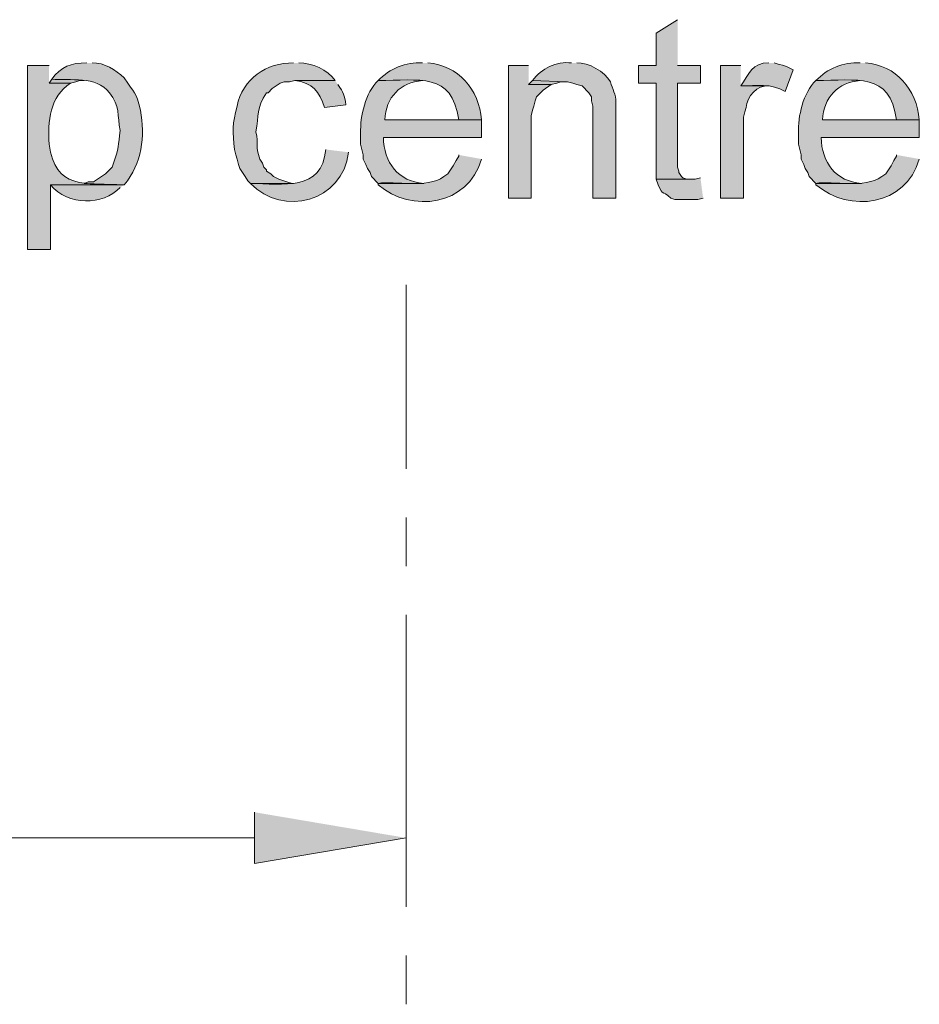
# Model space of a CAD drawing. Header units: inches. Extents: x 1352 to 2050, y -1711 to -1289.
# Tile 28 of 256: x 1444 to 1458, y -1428 to -1413. Entities that reach past the tile are written whole.
import ezdxf

# ---------------------------------------------------------------- set-up
doc = ezdxf.new("R2010")
doc.units = ezdxf.units.IN
doc.header["$MEASUREMENT"] = 0
doc.layers.add('图层 1', color=7, linetype='Continuous')

# ---------------------------------------------------------------- blocks, each defined once
blk = doc.blocks.new('block 5')
at = {"layer": '图层 1', "true_color": 0x221814}
for points in [[(1454.276, -1412.523), (1453.94, -1412.734), (1453.94, -1413.242), (1453.667, -1413.242), (1453.667, -1413.518), (1453.94, -1413.518), (1453.94, -1415.02), (1454.466, -1415.02), (1454.423, -1415.02), (1454.36, -1414.999), (1454.339, -1414.978), (1454.297, -1414.914), (1454.297, -1414.893), (1454.276, -1414.83), (1454.276, -1413.518), (1454.634, -1413.518), (1454.634, -1413.242), (1454.276, -1413.242)], [(1451.943, -1413.242), (1451.628, -1413.242), (1451.628, -1415.317), (1451.985, -1415.317), (1451.985, -1414.025), (1452.006, -1413.941), (1452.027, -1413.877), (1452.048, -1413.793), (1452.069, -1413.729), (1452.174, -1413.623), (1452.3, -1413.539), (1451.943, -1413.539)], [(1444.48, -1413.454), (1444.438, -1413.518), (1444.775, -1413.518), (1444.859, -1413.496), (1444.922, -1413.475), (1444.985, -1413.475)], [(1452.006, -1413.475), (1451.943, -1413.539), (1452.3, -1413.539), (1452.384, -1413.517), (1452.447, -1413.496), (1452.531, -1413.496)], [(1447.655, -1424.926), (1447.655, -1425.73), (1450.03, -1425.328)]]:
    blk.add_hatch(color=250, dxfattribs=at).paths.add_polyline_path(points)
h = blk.add_hatch(color=250, dxfattribs=at)
edge = h.paths.add_edge_path()
edge.add_spline(control_points=[(1450.282, -1413.2), (1450.021, -1413.178), (1449.768, -1413.29), (1449.588, -1413.475), (1450.232, -1413.478), (1450.745, -1413.333), (1450.85, -1414.089), (1450.85, -1414.089), (1449.694, -1414.089), (1449.694, -1414.089), (1449.694, -1414.089), (1451.207, -1414.089), (1451.207, -1414.089), (1451.172, -1413.615), (1450.841, -1413.231), (1450.366, -1413.2)], knot_values=[0, 0, 0, 0, 0.352778, 0.352778, 0.352778, 0.705556, 0.705556, 0.705556, 1.058333, 1.058333, 1.058333, 1.411111, 1.411111, 1.411111, 1.763889, 1.763889, 1.763889, 1.763889], degree=3, periodic=0)
edge.add_line((1450.366, -1413.2), (1450.282, -1413.2))
h = blk.add_hatch(color=250, dxfattribs=at)
edge = h.paths.add_edge_path()
edge.add_spline(control_points=[(1452.616, -1413.2), (1452.38, -1413.166), (1452.142, -1413.288), (1452.006, -1413.475), (1452.006, -1413.475), (1452.531, -1413.496), (1452.531, -1413.496), (1452.531, -1413.496), (1452.553, -1413.496), (1452.553, -1413.496), (1452.553, -1413.496), (1452.637, -1413.517), (1452.637, -1413.517), (1452.637, -1413.517), (1452.7, -1413.539), (1452.7, -1413.539), (1452.7, -1413.539), (1452.784, -1413.56), (1452.784, -1413.56), (1452.784, -1413.56), (1452.889, -1413.665), (1452.889, -1413.665), (1452.889, -1413.665), (1452.931, -1413.729), (1452.931, -1413.729), (1452.931, -1413.729), (1452.931, -1413.793), (1452.931, -1413.793), (1452.931, -1413.793), (1452.952, -1413.878), (1452.952, -1413.878), (1452.952, -1413.878), (1452.952, -1415.317), (1452.952, -1415.317), (1452.952, -1415.317), (1453.309, -1415.317), (1453.309, -1415.317), (1453.309, -1415.317), (1453.309, -1413.813), (1453.309, -1413.813), (1453.317, -1413.696), (1453.252, -1413.607), (1453.225, -1413.496), (1453.145, -1413.335), (1452.874, -1413.191), (1452.7, -1413.2)], knot_values=[0, 0, 0, 0, 0.352778, 0.352778, 0.352778, 0.705556, 0.705556, 0.705556, 1.058333, 1.058333, 1.058333, 1.411111, 1.411111, 1.411111, 1.763889, 1.763889, 1.763889, 2.116667, 2.116667, 2.116667, 2.469444, 2.469444, 2.469444, 2.822222, 2.822222, 2.822222, 3.175, 3.175, 3.175, 3.527778, 3.527778, 3.527778, 3.880556, 3.880556, 3.880556, 4.233333, 4.233333, 4.233333, 4.586111, 4.586111, 4.586111, 4.938889, 4.938889, 4.938889, 5.291667, 5.291667, 5.291667, 5.291667], degree=3, periodic=0)
edge.add_line((1452.7, -1413.2), (1452.616, -1413.2))
h = blk.add_hatch(color=250, dxfattribs=at)
edge = h.paths.add_edge_path()
edge.add_spline(control_points=[(1457.135, -1413.2), (1456.874, -1413.178), (1456.621, -1413.29), (1456.442, -1413.475), (1457.085, -1413.478), (1457.598, -1413.333), (1457.703, -1414.089), (1457.703, -1414.089), (1456.547, -1414.089), (1456.547, -1414.089), (1456.547, -1414.089), (1458.06, -1414.089), (1458.06, -1414.089), (1458.025, -1413.615), (1457.694, -1413.231), (1457.219, -1413.2)], knot_values=[0, 0, 0, 0, 0.352778, 0.352778, 0.352778, 0.705556, 0.705556, 0.705556, 1.058333, 1.058333, 1.058333, 1.411111, 1.411111, 1.411111, 1.763889, 1.763889, 1.763889, 1.763889], degree=3, periodic=0)
edge.add_line((1457.219, -1413.2), (1457.135, -1413.2))
h = blk.add_hatch(color=250, dxfattribs=at)
edge = h.paths.add_edge_path()
edge.add_spline(control_points=[(1444.438, -1413.242), (1444.438, -1413.242), (1444.102, -1413.242), (1444.102, -1413.242), (1444.102, -1413.242), (1444.102, -1416.121), (1444.102, -1416.121), (1444.102, -1416.121), (1444.459, -1416.121), (1444.459, -1416.121), (1444.459, -1416.121), (1444.459, -1415.105), (1444.459, -1415.105), (1444.459, -1415.105), (1445.615, -1415.105), (1445.615, -1415.105), (1444.988, -1415.087), (1444.534, -1415.179), (1444.438, -1414.47), (1444.416, -1414.121), (1444.45, -1413.719), (1444.775, -1413.518), (1444.775, -1413.518), (1444.438, -1413.518), (1444.438, -1413.518)], knot_values=[0, 0, 0, 0, 0.352778, 0.352778, 0.352778, 0.705556, 0.705556, 0.705556, 1.058333, 1.058333, 1.058333, 1.411111, 1.411111, 1.411111, 1.763889, 1.763889, 1.763889, 2.116667, 2.116667, 2.116667, 2.469444, 2.469444, 2.469444, 2.822222, 2.822222, 2.822222, 2.822222], degree=3, periodic=0)
edge.add_line((1444.438, -1413.518), (1444.438, -1413.242))
h = blk.add_hatch(color=250, dxfattribs=at)
edge = h.paths.add_edge_path()
edge.add_spline(control_points=[(1445.027, -1413.2), (1444.785, -1413.196), (1444.622, -1413.258), (1444.48, -1413.454), (1444.771, -1413.483), (1445.169, -1413.391), (1445.384, -1413.665), (1445.554, -1413.88), (1445.5, -1414.014), (1445.552, -1414.258), (1445.523, -1414.479), (1445.527, -1414.55), (1445.447, -1414.766), (1445.447, -1414.766), (1445.426, -1414.83), (1445.426, -1414.83), (1445.426, -1414.83), (1445.321, -1414.936), (1445.321, -1414.936), (1445.321, -1414.936), (1445.132, -1415.062), (1445.132, -1415.062), (1445.132, -1415.062), (1445.048, -1415.062), (1445.048, -1415.062), (1445.048, -1415.062), (1444.985, -1415.084), (1444.985, -1415.084), (1444.985, -1415.084), (1445.615, -1415.105), (1445.615, -1415.105), (1445.889, -1414.779), (1445.947, -1414.345), (1445.868, -1413.941), (1445.799, -1413.633), (1445.776, -1413.693), (1445.615, -1413.433), (1445.48, -1413.311), (1445.302, -1413.192), (1445.111, -1413.2)], knot_values=[0, 0, 0, 0, 0.352778, 0.352778, 0.352778, 0.705556, 0.705556, 0.705556, 1.058333, 1.058333, 1.058333, 1.411111, 1.411111, 1.411111, 1.763889, 1.763889, 1.763889, 2.116667, 2.116667, 2.116667, 2.469444, 2.469444, 2.469444, 2.822222, 2.822222, 2.822222, 3.175, 3.175, 3.175, 3.527778, 3.527778, 3.527778, 3.880556, 3.880556, 3.880556, 4.233333, 4.233333, 4.233333, 4.586111, 4.586111, 4.586111, 4.586111], degree=3, periodic=0)
edge.add_line((1445.111, -1413.2), (1445.027, -1413.2))
h = blk.add_hatch(color=250, dxfattribs=at)
edge = h.paths.add_edge_path()
edge.add_spline(control_points=[(1448.264, -1413.2), (1447.844, -1413.191), (1447.464, -1413.447), (1447.381, -1413.878), (1447.306, -1414.148), (1447.309, -1414.281), (1447.339, -1414.554), (1447.339, -1414.554), (1447.36, -1414.639), (1447.36, -1414.639), (1447.36, -1414.639), (1447.381, -1414.703), (1447.381, -1414.703), (1447.381, -1414.703), (1447.402, -1414.788), (1447.402, -1414.788), (1447.402, -1414.788), (1447.423, -1414.851), (1447.423, -1414.851), (1447.423, -1414.851), (1447.465, -1414.914), (1447.465, -1414.914), (1447.465, -1414.914), (1447.508, -1414.978), (1447.508, -1414.978), (1447.508, -1414.978), (1447.55, -1415.042), (1447.55, -1415.042), (1447.55, -1415.042), (1447.591, -1415.084), (1447.591, -1415.084), (1447.591, -1415.084), (1448.264, -1415.084), (1448.264, -1415.084), (1448.264, -1415.084), (1448.243, -1415.084), (1448.243, -1415.084), (1448.243, -1415.084), (1448.159, -1415.062), (1448.159, -1415.062), (1448.159, -1415.062), (1448.033, -1415.02), (1448.033, -1415.02), (1448.033, -1415.02), (1447.949, -1414.978), (1447.949, -1414.978), (1447.949, -1414.978), (1447.907, -1414.936), (1447.907, -1414.936), (1447.907, -1414.936), (1447.844, -1414.893), (1447.844, -1414.893), (1447.844, -1414.893), (1447.844, -1414.872), (1447.844, -1414.872), (1447.844, -1414.872), (1447.802, -1414.83), (1447.802, -1414.83), (1447.802, -1414.83), (1447.781, -1414.766), (1447.781, -1414.766), (1447.781, -1414.766), (1447.739, -1414.703), (1447.739, -1414.703), (1447.653, -1414.491), (1447.732, -1414.472), (1447.676, -1414.28), (1447.721, -1414.013), (1447.681, -1413.914), (1447.844, -1413.665), (1447.844, -1413.665), (1447.865, -1413.665), (1447.865, -1413.665), (1447.865, -1413.665), (1447.928, -1413.602), (1447.928, -1413.602), (1447.928, -1413.602), (1448.054, -1413.517), (1448.054, -1413.517), (1448.054, -1413.517), (1448.117, -1413.496), (1448.117, -1413.496), (1448.117, -1413.496), (1448.201, -1413.496), (1448.201, -1413.496), (1448.201, -1413.496), (1448.285, -1413.475), (1448.285, -1413.475), (1448.285, -1413.475), (1448.916, -1413.475), (1448.916, -1413.475), (1448.802, -1413.306), (1448.55, -1413.193), (1448.348, -1413.2)], knot_values=[0, 0, 0, 0, 0.352778, 0.352778, 0.352778, 0.705556, 0.705556, 0.705556, 1.058333, 1.058333, 1.058333, 1.411111, 1.411111, 1.411111, 1.763889, 1.763889, 1.763889, 2.116667, 2.116667, 2.116667, 2.469444, 2.469444, 2.469444, 2.822222, 2.822222, 2.822222, 3.175, 3.175, 3.175, 3.527778, 3.527778, 3.527778, 3.880556, 3.880556, 3.880556, 4.233333, 4.233333, 4.233333, 4.586111, 4.586111, 4.586111, 4.938889, 4.938889, 4.938889, 5.291667, 5.291667, 5.291667, 5.644444, 5.644444, 5.644444, 5.997222, 5.997222, 5.997222, 6.35, 6.35, 6.35, 6.702778, 6.702778, 6.702778, 7.055556, 7.055556, 7.055556, 7.408333, 7.408333, 7.408333, 7.761111, 7.761111, 7.761111, 8.113889, 8.113889, 8.113889, 8.466667, 8.466667, 8.466667, 8.819444, 8.819444, 8.819444, 9.172222, 9.172222, 9.172222, 9.525, 9.525, 9.525, 9.877778, 9.877778, 9.877778, 10.230556, 10.230556, 10.230556, 10.583333, 10.583333, 10.583333, 10.936111, 10.936111, 10.936111, 10.936111], degree=3, periodic=0)
edge.add_line((1448.348, -1413.2), (1448.264, -1413.2))
h = blk.add_hatch(color=250, dxfattribs=at)
edge = h.paths.add_edge_path()
edge.add_spline(control_points=[(1455.264, -1413.242), (1455.264, -1413.242), (1454.949, -1413.242), (1454.949, -1413.242), (1454.949, -1413.242), (1454.949, -1415.317), (1454.949, -1415.317), (1454.949, -1415.317), (1455.306, -1415.317), (1455.306, -1415.317), (1455.306, -1415.317), (1455.306, -1414.047), (1455.306, -1414.047), (1455.306, -1414.047), (1455.328, -1413.962), (1455.328, -1413.962), (1455.328, -1413.962), (1455.348, -1413.899), (1455.348, -1413.899), (1455.364, -1413.72), (1455.518, -1413.539), (1455.706, -1413.56), (1455.706, -1413.56), (1455.264, -1413.56), (1455.264, -1413.56)], knot_values=[0, 0, 0, 0, 0.352778, 0.352778, 0.352778, 0.705556, 0.705556, 0.705556, 1.058333, 1.058333, 1.058333, 1.411111, 1.411111, 1.411111, 1.763889, 1.763889, 1.763889, 2.116667, 2.116667, 2.116667, 2.469444, 2.469444, 2.469444, 2.822222, 2.822222, 2.822222, 2.822222], degree=3, periodic=0)
edge.add_line((1455.264, -1413.56), (1455.264, -1413.242))
h = blk.add_hatch(color=250, dxfattribs=at)
edge = h.paths.add_edge_path()
edge.add_spline(control_points=[(1455.706, -1413.2), (1455.448, -1413.189), (1455.386, -1413.383), (1455.264, -1413.56), (1455.514, -1413.554), (1455.741, -1413.515), (1455.958, -1413.645), (1455.958, -1413.645), (1456.084, -1413.306), (1456.084, -1413.306), (1456.084, -1413.306), (1456, -1413.264), (1456, -1413.264), (1456, -1413.264), (1455.937, -1413.242), (1455.937, -1413.242), (1455.937, -1413.242), (1455.853, -1413.221), (1455.853, -1413.221), (1455.853, -1413.221), (1455.79, -1413.2), (1455.79, -1413.2)], knot_values=[0, 0, 0, 0, 0.352778, 0.352778, 0.352778, 0.705556, 0.705556, 0.705556, 1.058333, 1.058333, 1.058333, 1.411111, 1.411111, 1.411111, 1.763889, 1.763889, 1.763889, 2.116667, 2.116667, 2.116667, 2.469444, 2.469444, 2.469444, 2.469444], degree=3, periodic=0)
edge.add_line((1455.79, -1413.2), (1455.706, -1413.2))
h = blk.add_hatch(color=250, dxfattribs=at)
edge = h.paths.add_edge_path()
edge.add_spline(control_points=[(1448.916, -1413.475), (1448.916, -1413.475), (1448.285, -1413.475), (1448.285, -1413.475), (1448.562, -1413.508), (1448.673, -1413.642), (1448.748, -1413.898), (1448.748, -1413.898), (1449.084, -1413.856), (1449.084, -1413.856), (1449.061, -1413.7), (1449.05, -1413.663), (1448.958, -1413.539)], knot_values=[0, 0, 0, 0, 0.352778, 0.352778, 0.352778, 0.705556, 0.705556, 0.705556, 1.058333, 1.058333, 1.058333, 1.411111, 1.411111, 1.411111, 1.411111], degree=3, periodic=0)
edge.add_line((1448.958, -1413.539), (1448.916, -1413.475))
h = blk.add_hatch(color=250, dxfattribs=at)
edge = h.paths.add_edge_path()
edge.add_spline(control_points=[(1449.589, -1413.475), (1449.39, -1413.667), (1449.305, -1414.033), (1449.315, -1414.301), (1449.315, -1414.301), (1449.315, -1414.47), (1449.315, -1414.47), (1449.315, -1414.47), (1449.357, -1414.639), (1449.357, -1414.639), (1449.357, -1414.639), (1449.357, -1414.703), (1449.357, -1414.703), (1449.357, -1414.703), (1449.399, -1414.787), (1449.399, -1414.787), (1449.399, -1414.787), (1449.42, -1414.851), (1449.42, -1414.851), (1449.42, -1414.851), (1449.463, -1414.914), (1449.463, -1414.914), (1449.463, -1414.914), (1449.483, -1414.978), (1449.483, -1414.978), (1449.483, -1414.978), (1449.589, -1415.084), (1449.589, -1415.084), (1449.589, -1415.084), (1450.303, -1415.084), (1450.303, -1415.084), (1449.903, -1415.06), (1449.676, -1414.751), (1449.672, -1414.364), (1449.672, -1414.364), (1451.207, -1414.364), (1451.207, -1414.364), (1451.207, -1414.364), (1451.207, -1414.089), (1451.207, -1414.089), (1451.207, -1414.089), (1449.694, -1414.089), (1449.694, -1414.089), (1449.708, -1413.739), (1449.936, -1413.501), (1450.282, -1413.475)], knot_values=[0, 0, 0, 0, 0.352778, 0.352778, 0.352778, 0.705556, 0.705556, 0.705556, 1.058333, 1.058333, 1.058333, 1.411111, 1.411111, 1.411111, 1.763889, 1.763889, 1.763889, 2.116667, 2.116667, 2.116667, 2.469444, 2.469444, 2.469444, 2.822222, 2.822222, 2.822222, 3.175, 3.175, 3.175, 3.527778, 3.527778, 3.527778, 3.880556, 3.880556, 3.880556, 4.233333, 4.233333, 4.233333, 4.586111, 4.586111, 4.586111, 4.938889, 4.938889, 4.938889, 5.291667, 5.291667, 5.291667, 5.291667], degree=3, periodic=0)
edge.add_line((1450.282, -1413.475), (1449.589, -1413.475))
h = blk.add_hatch(color=250, dxfattribs=at)
edge = h.paths.add_edge_path()
edge.add_spline(control_points=[(1456.442, -1413.475), (1456.243, -1413.667), (1456.158, -1414.033), (1456.168, -1414.301), (1456.168, -1414.301), (1456.168, -1414.47), (1456.168, -1414.47), (1456.168, -1414.47), (1456.211, -1414.639), (1456.211, -1414.639), (1456.211, -1414.639), (1456.211, -1414.703), (1456.211, -1414.703), (1456.211, -1414.703), (1456.252, -1414.787), (1456.252, -1414.787), (1456.252, -1414.787), (1456.273, -1414.851), (1456.273, -1414.851), (1456.273, -1414.851), (1456.316, -1414.914), (1456.316, -1414.914), (1456.316, -1414.914), (1456.336, -1414.978), (1456.336, -1414.978), (1456.336, -1414.978), (1456.442, -1415.084), (1456.442, -1415.084), (1456.442, -1415.084), (1457.156, -1415.084), (1457.156, -1415.084), (1456.756, -1415.06), (1456.529, -1414.751), (1456.525, -1414.364), (1456.525, -1414.364), (1458.06, -1414.364), (1458.06, -1414.364), (1458.06, -1414.364), (1458.06, -1414.089), (1458.06, -1414.089), (1458.06, -1414.089), (1456.547, -1414.089), (1456.547, -1414.089), (1456.561, -1413.739), (1456.789, -1413.501), (1457.135, -1413.475)], knot_values=[0, 0, 0, 0, 0.352778, 0.352778, 0.352778, 0.705556, 0.705556, 0.705556, 1.058333, 1.058333, 1.058333, 1.411111, 1.411111, 1.411111, 1.763889, 1.763889, 1.763889, 2.116667, 2.116667, 2.116667, 2.469444, 2.469444, 2.469444, 2.822222, 2.822222, 2.822222, 3.175, 3.175, 3.175, 3.527778, 3.527778, 3.527778, 3.880556, 3.880556, 3.880556, 4.233333, 4.233333, 4.233333, 4.586111, 4.586111, 4.586111, 4.938889, 4.938889, 4.938889, 5.291667, 5.291667, 5.291667, 5.291667], degree=3, periodic=0)
edge.add_line((1457.135, -1413.475), (1456.442, -1413.475))
h = blk.add_hatch(color=250, dxfattribs=at)
edge = h.paths.add_edge_path()
edge.add_spline(control_points=[(1448.769, -1414.554), (1448.71, -1415.215), (1448.1, -1415.091), (1447.592, -1415.084), (1448.098, -1415.625), (1449.036, -1415.362), (1449.126, -1414.597)], knot_values=[0, 0, 0, 0, 0.352778, 0.352778, 0.352778, 0.705556, 0.705556, 0.705556, 0.705556], degree=3, periodic=0)
edge.add_line((1449.126, -1414.597), (1448.769, -1414.554))
h = blk.add_hatch(color=250, dxfattribs=at)
edge = h.paths.add_edge_path()
edge.add_spline(control_points=[(1450.85, -1414.639), (1450.85, -1414.639), (1450.85, -1414.66), (1450.85, -1414.66), (1450.85, -1414.66), (1450.808, -1414.724), (1450.808, -1414.724), (1450.808, -1414.724), (1450.766, -1414.809), (1450.766, -1414.809), (1450.766, -1414.809), (1450.724, -1414.872), (1450.724, -1414.872), (1450.724, -1414.872), (1450.681, -1414.936), (1450.681, -1414.936), (1450.681, -1414.936), (1450.619, -1414.978), (1450.619, -1414.978), (1450.341, -1415.175), (1449.861, -1415.039), (1449.589, -1415.084), (1449.589, -1415.084), (1449.589, -1415.105), (1449.589, -1415.105), (1450.113, -1415.554), (1450.997, -1415.44), (1451.207, -1414.703)], knot_values=[0, 0, 0, 0, 0.352778, 0.352778, 0.352778, 0.705556, 0.705556, 0.705556, 1.058333, 1.058333, 1.058333, 1.411111, 1.411111, 1.411111, 1.763889, 1.763889, 1.763889, 2.116667, 2.116667, 2.116667, 2.469444, 2.469444, 2.469444, 2.822222, 2.822222, 2.822222, 3.175, 3.175, 3.175, 3.175], degree=3, periodic=0)
edge.add_line((1451.207, -1414.703), (1450.85, -1414.639))
h = blk.add_hatch(color=250, dxfattribs=at)
edge = h.paths.add_edge_path()
edge.add_spline(control_points=[(1457.703, -1414.639), (1457.703, -1414.639), (1457.703, -1414.66), (1457.703, -1414.66), (1457.703, -1414.66), (1457.661, -1414.724), (1457.661, -1414.724), (1457.661, -1414.724), (1457.619, -1414.809), (1457.619, -1414.809), (1457.619, -1414.809), (1457.577, -1414.872), (1457.577, -1414.872), (1457.577, -1414.872), (1457.534, -1414.936), (1457.534, -1414.936), (1457.534, -1414.936), (1457.472, -1414.978), (1457.472, -1414.978), (1457.194, -1415.175), (1456.713, -1415.039), (1456.442, -1415.084), (1456.442, -1415.084), (1456.442, -1415.105), (1456.442, -1415.105), (1456.966, -1415.554), (1457.85, -1415.44), (1458.06, -1414.703)], knot_values=[0, 0, 0, 0, 0.352778, 0.352778, 0.352778, 0.705556, 0.705556, 0.705556, 1.058333, 1.058333, 1.058333, 1.411111, 1.411111, 1.411111, 1.763889, 1.763889, 1.763889, 2.116667, 2.116667, 2.116667, 2.469444, 2.469444, 2.469444, 2.822222, 2.822222, 2.822222, 3.175, 3.175, 3.175, 3.175], degree=3, periodic=0)
edge.add_line((1458.06, -1414.703), (1457.703, -1414.639))
h = blk.add_hatch(color=250, dxfattribs=at)
edge = h.paths.add_edge_path()
edge.add_spline(control_points=[(1454.634, -1414.999), (1454.634, -1414.999), (1454.55, -1415.02), (1454.55, -1415.02), (1454.55, -1415.02), (1453.94, -1415.02), (1453.94, -1415.02), (1454.044, -1415.302), (1454.019, -1415.175), (1454.171, -1415.317), (1454.171, -1415.317), (1454.234, -1415.338), (1454.234, -1415.338), (1454.234, -1415.338), (1454.592, -1415.338), (1454.592, -1415.338), (1454.592, -1415.338), (1454.676, -1415.317), (1454.676, -1415.317)], knot_values=[0, 0, 0, 0, 0.352778, 0.352778, 0.352778, 0.705556, 0.705556, 0.705556, 1.058333, 1.058333, 1.058333, 1.411111, 1.411111, 1.411111, 1.763889, 1.763889, 1.763889, 2.116667, 2.116667, 2.116667, 2.116667], degree=3, periodic=0)
edge.add_line((1454.676, -1415.317), (1454.634, -1414.999))
h = blk.add_hatch(color=250, dxfattribs=at)
edge = h.paths.add_edge_path()
edge.add_spline(control_points=[(1445.615, -1415.105), (1445.615, -1415.105), (1444.459, -1415.105), (1444.459, -1415.105), (1444.738, -1415.44), (1445.277, -1415.436), (1445.552, -1415.147)], knot_values=[0, 0, 0, 0, 0.352778, 0.352778, 0.352778, 0.705556, 0.705556, 0.705556, 0.705556], degree=3, periodic=0)
edge.add_line((1445.552, -1415.147), (1445.615, -1415.105))
at = {"layer": '图层 1', "lineweight": 0}
for points in [[(1454.276, -1412.523), (1453.94, -1412.734), (1453.94, -1413.242), (1453.667, -1413.242), (1453.667, -1413.518), (1453.94, -1413.518), (1453.94, -1415.02), (1454.466, -1415.02), (1454.423, -1415.02), (1454.36, -1414.999), (1454.339, -1414.978), (1454.297, -1414.914), (1454.297, -1414.893), (1454.276, -1414.83), (1454.276, -1413.518), (1454.634, -1413.518), (1454.634, -1413.242), (1454.276, -1413.242)], [(1451.943, -1413.242), (1451.628, -1413.242), (1451.628, -1415.317), (1451.985, -1415.317), (1451.985, -1414.025), (1452.006, -1413.941), (1452.027, -1413.877), (1452.048, -1413.793), (1452.069, -1413.729), (1452.174, -1413.623), (1452.3, -1413.539), (1451.943, -1413.539)], [(1444.48, -1413.454), (1444.438, -1413.518), (1444.775, -1413.518), (1444.859, -1413.496), (1444.922, -1413.475), (1444.985, -1413.475)], [(1452.006, -1413.475), (1451.943, -1413.539), (1452.3, -1413.539), (1452.384, -1413.517), (1452.447, -1413.496), (1452.531, -1413.496)], [(1447.655, -1424.926), (1447.655, -1425.73), (1450.03, -1425.328)]]:
    blk.add_lwpolyline(points, dxfattribs=at)
at = {"layer": '图层 1', "color": 250, "lineweight": 18, "true_color": 0x221814}
for points in [[(1450.03, -1416.671), (1450.03, -1419.55)], [(1450.03, -1420.312), (1450.03, -1421.074)], [(1450.03, -1421.836), (1450.03, -1426.408)], [(1450.03, -1425.159), (1450.03, -1424.376)], [(1424.804, -1425.329), (1447.655, -1425.329)], [(1450.03, -1427.17), (1450.03, -1427.932)]]:
    blk.add_lwpolyline(points, dxfattribs=at)
at = {"layer": '图层 1', "lineweight": 0}
for points, knots in [([(1450.282, -1413.2), (1450.021, -1413.178), (1449.768, -1413.29), (1449.588, -1413.475), (1450.232, -1413.478), (1450.745, -1413.333), (1450.85, -1414.089), (1450.85, -1414.089), (1449.694, -1414.089), (1449.694, -1414.089), (1449.694, -1414.089), (1451.207, -1414.089), (1451.207, -1414.089), (1451.172, -1413.615), (1450.841, -1413.231), (1450.366, -1413.2)], [0, 0, 0, 0, 1, 1, 1, 2, 2, 2, 3, 3, 3, 4, 4, 4, 5, 5, 5, 5]), ([(1452.616, -1413.2), (1452.38, -1413.166), (1452.142, -1413.288), (1452.006, -1413.475), (1452.006, -1413.475), (1452.531, -1413.496), (1452.531, -1413.496), (1452.531, -1413.496), (1452.553, -1413.496), (1452.553, -1413.496), (1452.553, -1413.496), (1452.637, -1413.517), (1452.637, -1413.517), (1452.637, -1413.517), (1452.7, -1413.539), (1452.7, -1413.539), (1452.7, -1413.539), (1452.784, -1413.56), (1452.784, -1413.56), (1452.784, -1413.56), (1452.889, -1413.665), (1452.889, -1413.665), (1452.889, -1413.665), (1452.931, -1413.729), (1452.931, -1413.729), (1452.931, -1413.729), (1452.931, -1413.793), (1452.931, -1413.793), (1452.931, -1413.793), (1452.952, -1413.878), (1452.952, -1413.878), (1452.952, -1413.878), (1452.952, -1415.317), (1452.952, -1415.317), (1452.952, -1415.317), (1453.309, -1415.317), (1453.309, -1415.317), (1453.309, -1415.317), (1453.309, -1413.813), (1453.309, -1413.813), (1453.317, -1413.696), (1453.252, -1413.607), (1453.225, -1413.496), (1453.145, -1413.335), (1452.874, -1413.191), (1452.7, -1413.2)], [0, 0, 0, 0, 1, 1, 1, 2, 2, 2, 3, 3, 3, 4, 4, 4, 5, 5, 5, 6, 6, 6, 7, 7, 7, 8, 8, 8, 9, 9, 9, 10, 10, 10, 11, 11, 11, 12, 12, 12, 13, 13, 13, 14, 14, 14, 15, 15, 15, 15]), ([(1457.135, -1413.2), (1456.874, -1413.178), (1456.621, -1413.29), (1456.442, -1413.475), (1457.085, -1413.478), (1457.598, -1413.333), (1457.703, -1414.089), (1457.703, -1414.089), (1456.547, -1414.089), (1456.547, -1414.089), (1456.547, -1414.089), (1458.06, -1414.089), (1458.06, -1414.089), (1458.025, -1413.615), (1457.694, -1413.231), (1457.219, -1413.2)], [0, 0, 0, 0, 1, 1, 1, 2, 2, 2, 3, 3, 3, 4, 4, 4, 5, 5, 5, 5]), ([(1444.438, -1413.242), (1444.438, -1413.242), (1444.102, -1413.242), (1444.102, -1413.242), (1444.102, -1413.242), (1444.102, -1416.121), (1444.102, -1416.121), (1444.102, -1416.121), (1444.459, -1416.121), (1444.459, -1416.121), (1444.459, -1416.121), (1444.459, -1415.105), (1444.459, -1415.105), (1444.459, -1415.105), (1445.615, -1415.105), (1445.615, -1415.105), (1444.988, -1415.087), (1444.534, -1415.179), (1444.438, -1414.47), (1444.416, -1414.121), (1444.45, -1413.719), (1444.775, -1413.518), (1444.775, -1413.518), (1444.438, -1413.518), (1444.438, -1413.518)], [0, 0, 0, 0, 1, 1, 1, 2, 2, 2, 3, 3, 3, 4, 4, 4, 5, 5, 5, 6, 6, 6, 7, 7, 7, 8, 8, 8, 8]), ([(1445.027, -1413.2), (1444.785, -1413.196), (1444.622, -1413.258), (1444.48, -1413.454), (1444.771, -1413.483), (1445.169, -1413.391), (1445.384, -1413.665), (1445.554, -1413.88), (1445.5, -1414.014), (1445.552, -1414.258), (1445.523, -1414.479), (1445.527, -1414.55), (1445.447, -1414.766), (1445.447, -1414.766), (1445.426, -1414.83), (1445.426, -1414.83), (1445.426, -1414.83), (1445.321, -1414.936), (1445.321, -1414.936), (1445.321, -1414.936), (1445.132, -1415.062), (1445.132, -1415.062), (1445.132, -1415.062), (1445.048, -1415.062), (1445.048, -1415.062), (1445.048, -1415.062), (1444.985, -1415.084), (1444.985, -1415.084), (1444.985, -1415.084), (1445.615, -1415.105), (1445.615, -1415.105), (1445.889, -1414.779), (1445.947, -1414.345), (1445.868, -1413.941), (1445.799, -1413.633), (1445.776, -1413.693), (1445.615, -1413.433), (1445.48, -1413.311), (1445.302, -1413.192), (1445.111, -1413.2)], [0, 0, 0, 0, 1, 1, 1, 2, 2, 2, 3, 3, 3, 4, 4, 4, 5, 5, 5, 6, 6, 6, 7, 7, 7, 8, 8, 8, 9, 9, 9, 10, 10, 10, 11, 11, 11, 12, 12, 12, 13, 13, 13, 13]), ([(1448.264, -1413.2), (1447.844, -1413.191), (1447.464, -1413.447), (1447.381, -1413.878), (1447.306, -1414.148), (1447.309, -1414.281), (1447.339, -1414.554), (1447.339, -1414.554), (1447.36, -1414.639), (1447.36, -1414.639), (1447.36, -1414.639), (1447.381, -1414.703), (1447.381, -1414.703), (1447.381, -1414.703), (1447.402, -1414.788), (1447.402, -1414.788), (1447.402, -1414.788), (1447.423, -1414.851), (1447.423, -1414.851), (1447.423, -1414.851), (1447.465, -1414.914), (1447.465, -1414.914), (1447.465, -1414.914), (1447.508, -1414.978), (1447.508, -1414.978), (1447.508, -1414.978), (1447.55, -1415.042), (1447.55, -1415.042), (1447.55, -1415.042), (1447.591, -1415.084), (1447.591, -1415.084), (1447.591, -1415.084), (1448.264, -1415.084), (1448.264, -1415.084), (1448.264, -1415.084), (1448.243, -1415.084), (1448.243, -1415.084), (1448.243, -1415.084), (1448.159, -1415.062), (1448.159, -1415.062), (1448.159, -1415.062), (1448.033, -1415.02), (1448.033, -1415.02), (1448.033, -1415.02), (1447.949, -1414.978), (1447.949, -1414.978), (1447.949, -1414.978), (1447.907, -1414.936), (1447.907, -1414.936), (1447.907, -1414.936), (1447.844, -1414.893), (1447.844, -1414.893), (1447.844, -1414.893), (1447.844, -1414.872), (1447.844, -1414.872), (1447.844, -1414.872), (1447.802, -1414.83), (1447.802, -1414.83), (1447.802, -1414.83), (1447.781, -1414.766), (1447.781, -1414.766), (1447.781, -1414.766), (1447.739, -1414.703), (1447.739, -1414.703), (1447.653, -1414.491), (1447.732, -1414.472), (1447.676, -1414.28), (1447.721, -1414.013), (1447.681, -1413.914), (1447.844, -1413.665), (1447.844, -1413.665), (1447.865, -1413.665), (1447.865, -1413.665), (1447.865, -1413.665), (1447.928, -1413.602), (1447.928, -1413.602), (1447.928, -1413.602), (1448.054, -1413.517), (1448.054, -1413.517), (1448.054, -1413.517), (1448.117, -1413.496), (1448.117, -1413.496), (1448.117, -1413.496), (1448.201, -1413.496), (1448.201, -1413.496), (1448.201, -1413.496), (1448.285, -1413.475), (1448.285, -1413.475), (1448.285, -1413.475), (1448.916, -1413.475), (1448.916, -1413.475), (1448.802, -1413.306), (1448.55, -1413.193), (1448.348, -1413.2)], [0, 0, 0, 0, 1, 1, 1, 2, 2, 2, 3, 3, 3, 4, 4, 4, 5, 5, 5, 6, 6, 6, 7, 7, 7, 8, 8, 8, 9, 9, 9, 10, 10, 10, 11, 11, 11, 12, 12, 12, 13, 13, 13, 14, 14, 14, 15, 15, 15, 16, 16, 16, 17, 17, 17, 18, 18, 18, 19, 19, 19, 20, 20, 20, 21, 21, 21, 22, 22, 22, 23, 23, 23, 24, 24, 24, 25, 25, 25, 26, 26, 26, 27, 27, 27, 28, 28, 28, 29, 29, 29, 30, 30, 30, 31, 31, 31, 31]), ([(1455.264, -1413.242), (1455.264, -1413.242), (1454.949, -1413.242), (1454.949, -1413.242), (1454.949, -1413.242), (1454.949, -1415.317), (1454.949, -1415.317), (1454.949, -1415.317), (1455.306, -1415.317), (1455.306, -1415.317), (1455.306, -1415.317), (1455.306, -1414.047), (1455.306, -1414.047), (1455.306, -1414.047), (1455.328, -1413.962), (1455.328, -1413.962), (1455.328, -1413.962), (1455.348, -1413.899), (1455.348, -1413.899), (1455.364, -1413.72), (1455.518, -1413.539), (1455.706, -1413.56), (1455.706, -1413.56), (1455.264, -1413.56), (1455.264, -1413.56)], [0, 0, 0, 0, 1, 1, 1, 2, 2, 2, 3, 3, 3, 4, 4, 4, 5, 5, 5, 6, 6, 6, 7, 7, 7, 8, 8, 8, 8]), ([(1455.706, -1413.2), (1455.448, -1413.189), (1455.386, -1413.383), (1455.264, -1413.56), (1455.514, -1413.554), (1455.741, -1413.515), (1455.958, -1413.645), (1455.958, -1413.645), (1456.084, -1413.306), (1456.084, -1413.306), (1456.084, -1413.306), (1456, -1413.264), (1456, -1413.264), (1456, -1413.264), (1455.937, -1413.242), (1455.937, -1413.242), (1455.937, -1413.242), (1455.853, -1413.221), (1455.853, -1413.221), (1455.853, -1413.221), (1455.79, -1413.2), (1455.79, -1413.2)], [0, 0, 0, 0, 1, 1, 1, 2, 2, 2, 3, 3, 3, 4, 4, 4, 5, 5, 5, 6, 6, 6, 7, 7, 7, 7]), ([(1448.916, -1413.475), (1448.916, -1413.475), (1448.285, -1413.475), (1448.285, -1413.475), (1448.562, -1413.508), (1448.673, -1413.642), (1448.748, -1413.898), (1448.748, -1413.898), (1449.084, -1413.856), (1449.084, -1413.856), (1449.061, -1413.7), (1449.05, -1413.663), (1448.958, -1413.539)], [0, 0, 0, 0, 1, 1, 1, 2, 2, 2, 3, 3, 3, 4, 4, 4, 4]), ([(1449.589, -1413.475), (1449.39, -1413.667), (1449.305, -1414.033), (1449.315, -1414.301), (1449.315, -1414.301), (1449.315, -1414.47), (1449.315, -1414.47), (1449.315, -1414.47), (1449.357, -1414.639), (1449.357, -1414.639), (1449.357, -1414.639), (1449.357, -1414.703), (1449.357, -1414.703), (1449.357, -1414.703), (1449.399, -1414.787), (1449.399, -1414.787), (1449.399, -1414.787), (1449.42, -1414.851), (1449.42, -1414.851), (1449.42, -1414.851), (1449.463, -1414.914), (1449.463, -1414.914), (1449.463, -1414.914), (1449.483, -1414.978), (1449.483, -1414.978), (1449.483, -1414.978), (1449.589, -1415.084), (1449.589, -1415.084), (1449.589, -1415.084), (1450.303, -1415.084), (1450.303, -1415.084), (1449.903, -1415.06), (1449.676, -1414.751), (1449.672, -1414.364), (1449.672, -1414.364), (1451.207, -1414.364), (1451.207, -1414.364), (1451.207, -1414.364), (1451.207, -1414.089), (1451.207, -1414.089), (1451.207, -1414.089), (1449.694, -1414.089), (1449.694, -1414.089), (1449.708, -1413.739), (1449.936, -1413.501), (1450.282, -1413.475)], [0, 0, 0, 0, 1, 1, 1, 2, 2, 2, 3, 3, 3, 4, 4, 4, 5, 5, 5, 6, 6, 6, 7, 7, 7, 8, 8, 8, 9, 9, 9, 10, 10, 10, 11, 11, 11, 12, 12, 12, 13, 13, 13, 14, 14, 14, 15, 15, 15, 15]), ([(1456.442, -1413.475), (1456.243, -1413.667), (1456.158, -1414.033), (1456.168, -1414.301), (1456.168, -1414.301), (1456.168, -1414.47), (1456.168, -1414.47), (1456.168, -1414.47), (1456.211, -1414.639), (1456.211, -1414.639), (1456.211, -1414.639), (1456.211, -1414.703), (1456.211, -1414.703), (1456.211, -1414.703), (1456.252, -1414.787), (1456.252, -1414.787), (1456.252, -1414.787), (1456.273, -1414.851), (1456.273, -1414.851), (1456.273, -1414.851), (1456.316, -1414.914), (1456.316, -1414.914), (1456.316, -1414.914), (1456.336, -1414.978), (1456.336, -1414.978), (1456.336, -1414.978), (1456.442, -1415.084), (1456.442, -1415.084), (1456.442, -1415.084), (1457.156, -1415.084), (1457.156, -1415.084), (1456.756, -1415.06), (1456.529, -1414.751), (1456.525, -1414.364), (1456.525, -1414.364), (1458.06, -1414.364), (1458.06, -1414.364), (1458.06, -1414.364), (1458.06, -1414.089), (1458.06, -1414.089), (1458.06, -1414.089), (1456.547, -1414.089), (1456.547, -1414.089), (1456.561, -1413.739), (1456.789, -1413.501), (1457.135, -1413.475)], [0, 0, 0, 0, 1, 1, 1, 2, 2, 2, 3, 3, 3, 4, 4, 4, 5, 5, 5, 6, 6, 6, 7, 7, 7, 8, 8, 8, 9, 9, 9, 10, 10, 10, 11, 11, 11, 12, 12, 12, 13, 13, 13, 14, 14, 14, 15, 15, 15, 15]), ([(1448.769, -1414.554), (1448.71, -1415.215), (1448.1, -1415.091), (1447.592, -1415.084), (1448.098, -1415.625), (1449.036, -1415.362), (1449.126, -1414.597)], [0, 0, 0, 0, 1, 1, 1, 2, 2, 2, 2]), ([(1450.85, -1414.639), (1450.85, -1414.639), (1450.85, -1414.66), (1450.85, -1414.66), (1450.85, -1414.66), (1450.808, -1414.724), (1450.808, -1414.724), (1450.808, -1414.724), (1450.766, -1414.809), (1450.766, -1414.809), (1450.766, -1414.809), (1450.724, -1414.872), (1450.724, -1414.872), (1450.724, -1414.872), (1450.681, -1414.936), (1450.681, -1414.936), (1450.681, -1414.936), (1450.619, -1414.978), (1450.619, -1414.978), (1450.341, -1415.175), (1449.861, -1415.039), (1449.589, -1415.084), (1449.589, -1415.084), (1449.589, -1415.105), (1449.589, -1415.105), (1450.113, -1415.554), (1450.997, -1415.44), (1451.207, -1414.703)], [0, 0, 0, 0, 1, 1, 1, 2, 2, 2, 3, 3, 3, 4, 4, 4, 5, 5, 5, 6, 6, 6, 7, 7, 7, 8, 8, 8, 9, 9, 9, 9]), ([(1457.703, -1414.639), (1457.703, -1414.639), (1457.703, -1414.66), (1457.703, -1414.66), (1457.703, -1414.66), (1457.661, -1414.724), (1457.661, -1414.724), (1457.661, -1414.724), (1457.619, -1414.809), (1457.619, -1414.809), (1457.619, -1414.809), (1457.577, -1414.872), (1457.577, -1414.872), (1457.577, -1414.872), (1457.534, -1414.936), (1457.534, -1414.936), (1457.534, -1414.936), (1457.472, -1414.978), (1457.472, -1414.978), (1457.194, -1415.175), (1456.713, -1415.039), (1456.442, -1415.084), (1456.442, -1415.084), (1456.442, -1415.105), (1456.442, -1415.105), (1456.966, -1415.554), (1457.85, -1415.44), (1458.06, -1414.703)], [0, 0, 0, 0, 1, 1, 1, 2, 2, 2, 3, 3, 3, 4, 4, 4, 5, 5, 5, 6, 6, 6, 7, 7, 7, 8, 8, 8, 9, 9, 9, 9]), ([(1454.634, -1414.999), (1454.634, -1414.999), (1454.55, -1415.02), (1454.55, -1415.02), (1454.55, -1415.02), (1453.94, -1415.02), (1453.94, -1415.02), (1454.044, -1415.302), (1454.019, -1415.175), (1454.171, -1415.317), (1454.171, -1415.317), (1454.234, -1415.338), (1454.234, -1415.338), (1454.234, -1415.338), (1454.592, -1415.338), (1454.592, -1415.338), (1454.592, -1415.338), (1454.676, -1415.317), (1454.676, -1415.317)], [0, 0, 0, 0, 1, 1, 1, 2, 2, 2, 3, 3, 3, 4, 4, 4, 5, 5, 5, 6, 6, 6, 6]), ([(1445.615, -1415.105), (1445.615, -1415.105), (1444.459, -1415.105), (1444.459, -1415.105), (1444.738, -1415.44), (1445.277, -1415.436), (1445.552, -1415.147)], [0, 0, 0, 0, 1, 1, 1, 2, 2, 2, 2])]:
    blk.add_open_spline(points, degree=3, knots=knots, dxfattribs=at)
blk = doc.blocks.new('block 3')
at = {"layer": '图层 1'}
blk.add_blockref('block 5', (0, 0), dxfattribs=at)
blk = doc.blocks.new('block 2')
at = {"layer": '图层 1'}
blk.add_blockref('block 3', (0, 0), dxfattribs=at)

msp = doc.modelspace()

# ---------------------------------------------------------------- block references
at = {"layer": '图层 1'}
msp.add_blockref('block 2', (0, 0), dxfattribs=at)

doc.saveas('drawing.dxf')
